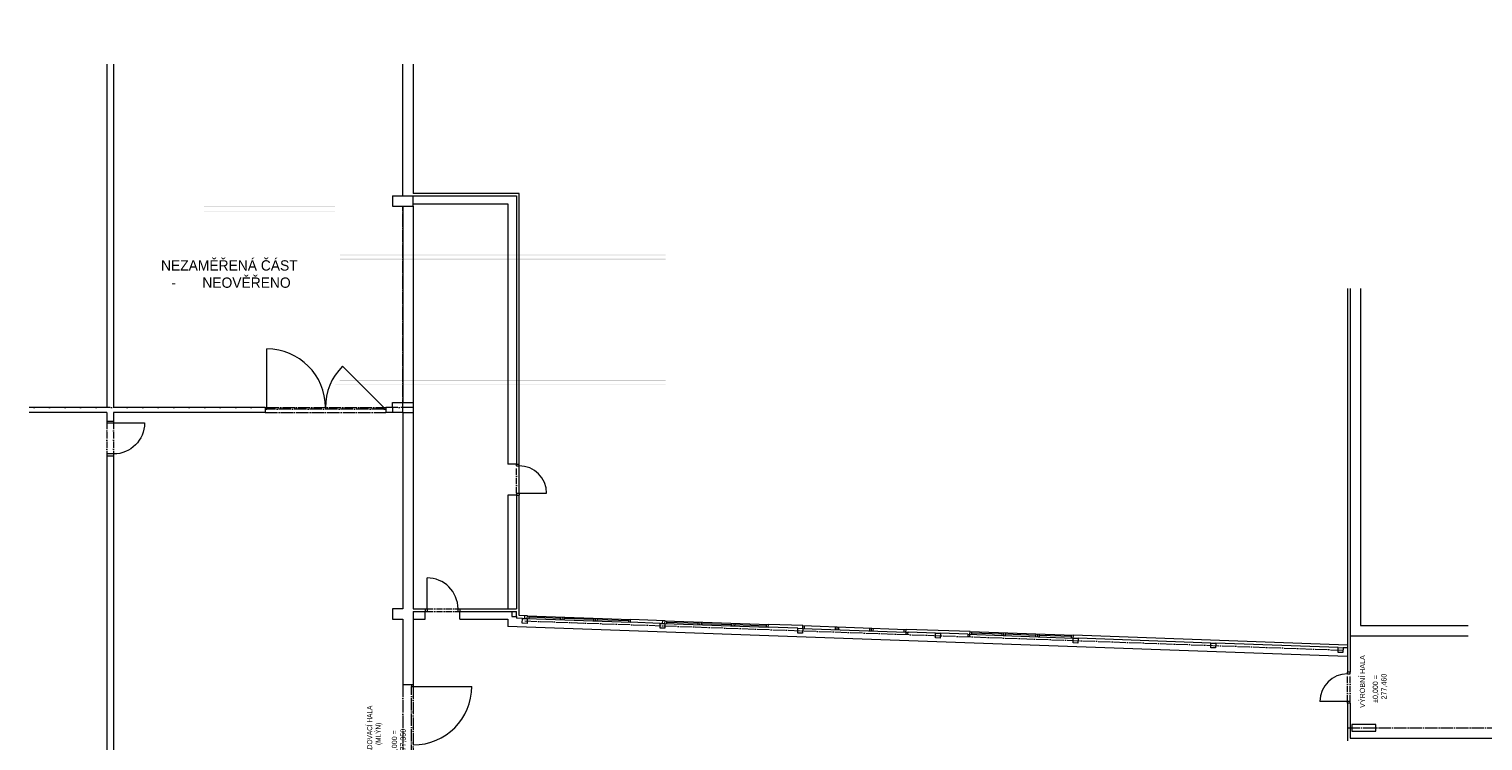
# Model space of a CAD drawing. Header units: millimetres. Extents: x -4829 to 407013, y -34854 to 354532.
# Tile 73 of 75: x -4829 to 37377, y -3710 to 16969. Entities that reach past the tile are written whole.
import ezdxf

# ---------------------------------------------------------------- set-up
doc = ezdxf.new("R2010")
doc.units = ezdxf.units.MM
doc.header["$LTSCALE"] = 15
doc.linetypes.add('ACAD_ISO04W100', pattern=[30, 24, -3, 0, -3])
doc.linetypes.add('ACAD_ISO10W100', pattern=[18, 12, -3, 0, -3])
doc.layers.add('tlusta', color=7, linetype='Continuous', lineweight=15)
doc.layers.add('ZDIVO Příčky.ZDIVO_Pero_č.__177', color=7, linetype='Continuous', lineweight=13)
doc.styles.add('laplan N', font='txt')
pattern_1 = [(0, (0, 0), (0, 37.5), [0, -37.5])]

# ---------------------------------------------------------------- blocks, each defined once
blk = doc.blocks.new('A$C9cf57bbc')
at = {"layer": 'tlusta', "linetype": 'ByBlock'}
for p, q in [((0, 1100), (50, 1100)), ((0, 900), (50, 900)), ((50, 1100), (50, 900)), ((50, 900), (50, 0)), ((950, 900), (950, 1100)), ((950, 1100), (1000, 1100)), ((950, 900), (1000, 900))]:
    blk.add_line(p, q, dxfattribs=at)
at = {"layer": 'tlusta', "linetype": 'ACAD_ISO10W100'}
for p, q in [((50, 1100), (950, 1100)), ((50, 900), (950, 900))]:
    blk.add_line(p, q, dxfattribs=at)
at = {"layer": 'tlusta', "linetype": 'ByBlock'}
blk.add_arc((50, 900), 900, 270, 0, dxfattribs=at)
blk = doc.blocks.new('A$C580b18a6')
at = {"lineweight": 5}
for p, q in [((-36498, 19275), (-36498, 9306)), ((-36298, 19275), (-36298, 9306)), ((-27898, 15456), (-27898, 19275)), ((-27598, 19275), (-27598, 15526)), ((-28198, 15456), (-27898, 15456)), ((-27898, 15456), (-27598, 15456)), ((-24528, 15526), (-27598, 15526)), ((-27598, 15456), (-24598, 15456)), ((-27598, 15156), (-27598, 15456)), ((-27598, 15219), (-24848, 15219)), ((-24848, 15219), (-24848, 7663)), ((-24598, 15456), (-24598, 7663)), ((-24528, 7663), (-24528, 15526)), ((-27898, 15156), (-27898, 9456)), ((-27898, 15156), (-27598, 15156)), ((-27598, 15156), (-27598, 9756)), ((-475, 12767), (-475, 2404)), ((-395, 12767), (-395, 2970)), ((-95, 12767), (-95, 2970)), ((-31848, 9256), (-31848, 11006)), ((-28448, 9306), (-29650, 10508)), ((-27598, 9756), (-27598, 3456)), ((-36498, 9306), (-38752, 9306)), ((-31898, 9306), (-36298, 9306)), ((-31898, 9306), (-31898, 9156)), ((-31898, 9306), (-31848, 9306)), ((-28448, 9306), (-28398, 9306)), ((-28448, 9306), (-28448, 9256)), ((-28398, 9306), (-28398, 9156)), ((-28198, 9306), (-28398, 9306)), ((-28198, 9456), (-27898, 9456)), ((-28198, 9306), (-28198, 9456)), ((-27898, 9456), (-27598, 9456)), ((-36498, 9156), (-38752, 9156)), ((-36498, 9156), (-36498, 8906)), ((-36498, 8906), (-36298, 8906)), ((-36298, 9156), (-36298, 8906)), ((-31898, 9156), (-36298, 9156)), ((-31898, 9256), (-31848, 9256)), ((-28448, 9256), (-28398, 9256)), ((-27898, 9156), (-28398, 9156)), ((-27898, 9156), (-27898, 3456)), ((-27898, 9156), (-27598, 9156)), ((-36498, 7906), (-36498, -6276)), ((-36498, 7906), (-36298, 7906)), ((-36298, 7906), (-36298, -6276)), ((-24598, 7663), (-24848, 7663)), ((-24598, 7663), (-24528, 7663)), ((-24848, 6763), (-24848, 3456)), ((-24598, 6763), (-24848, 6763)), ((-24598, 6763), (-24598, 3456)), ((-24598, 6763), (-24528, 6763)), ((-24528, 3263), (-24528, 6763)), ((-27598, 3456), (-27248, 3456)), ((-27248, 3456), (-27248, 3376)), ((-26248, 3456), (-24598, 3456)), ((-26248, 3456), (-26248, 3376)), ((-27898, 3156), (-27898, 1256)), ((-27598, 3376), (-27598, 1256)), ((-27598, 3376), (-27248, 3376)), ((-27598, 3156), (-27248, 3156)), ((-27248, 3156), (-27248, 3376)), ((-26248, 3376), (-24738, 3376)), ((-26248, 3156), (-26248, 3376)), ((-26248, 3156), (-24848, 3156)), ((-24848, 3156), (-24848, 2944)), ((-24738, 3376), (-24598, 3376)), ((-24598, 3236), (-24598, 3376)), ((-24598, 3236), (-24598, 3185)), ((-24428, 3179), (-24288, 3174)), ((-24288, 3174), (-24285, 3254)), ((-24288, 3174), (-21290, 3067)), ((-24285, 3254), (-21287, 3147)), ((-24238, 3172), (-24235, 3252)), ((-23320, 3180), (-24236, 3212)), ((-23322, 3140), (-23319, 3220)), ((-23272, 3138), (-23269, 3218)), ((-23222, 3136), (-23219, 3216)), ((-22354, 3145), (-23220, 3176)), ((-22356, 3105), (-22353, 3185)), ((-22306, 3103), (-22303, 3183)), ((-22256, 3102), (-22253, 3182)), ((-21338, 3109), (-22254, 3142)), ((-21339, 3069), (-21337, 3149)), ((-21290, 3067), (-21287, 3147)), ((-20430, 3036), (-20290, 3031)), ((-20290, 3031), (-20287, 3111)), ((-20290, 3031), (-17292, 2924)), ((-20287, 3111), (-17289, 3004)), ((-20240, 3030), (-20237, 3110)), ((-20239, 3070), (-19323, 3037)), ((-19324, 2997), (-19321, 3077)), ((-19274, 2995), (-19271, 3075)), ((-19224, 2993), (-19221, 3073)), ((-19223, 3033), (-18357, 3002)), ((-18358, 2962), (-18355, 3042)), ((-18308, 2961), (-18305, 3041)), ((-18258, 2959), (-18255, 3039)), ((-18258, 2959), (-18255, 3039)), ((-18257, 2999), (-17341, 2966)), ((-17342, 2926), (-17339, 3006)), ((-17292, 2924), (-17289, 3004)), ((-16293, 2889), (-16290, 2969)), ((-16290, 2969), (-13292, 2861)), ((-16243, 2887), (-16240, 2967)), ((-395, 2970), (-395, 2670)), ((-95, 2970), (3024, 2970)), ((-16433, 2894), (-16293, 2889)), ((-16293, 2889), (-13295, 2781)), ((-15343, 2855), (-15340, 2935)), ((-15293, 2853), (-15290, 2933)), ((-15243, 2851), (-15241, 2931)), ((-14344, 2819), (-14341, 2899)), ((-14294, 2817), (-14291, 2897)), ((-14244, 2815), (-14241, 2895)), ((-13345, 2783), (-13342, 2863)), ((-13295, 2781), (-13292, 2861)), ((-13295, 2781), (-13235, 2779)), ((-12435, 2751), (-12295, 2746)), ((-11496, 2717), (-11436, 2715)), ((-11486, 2717), (-8438, 2608)), ((-11436, 2715), (-11433, 2795)), ((-11433, 2795), (-8435, 2688)), ((-11386, 2713), (-11383, 2793)), ((-10502, 2722), (-11384, 2753)), ((-10503, 2682), (-10500, 2762)), ((-10453, 2680), (-10450, 2760)), ((-10403, 2678), (-10400, 2758)), ((-9519, 2687), (-10402, 2718)), ((-9520, 2647), (-9517, 2727)), ((-9470, 2645), (-9468, 2725)), ((-9420, 2643), (-9418, 2723)), ((-8486, 2650), (-9419, 2683)), ((-8488, 2610), (-8485, 2690)), ((-8438, 2608), (-8435, 2688)), ((-8438, 2608), (-8298, 2603)), ((-395, 2670), (-395, 1620)), ((-395, 2670), (3024, 2670)), ((-4441, 2465), (-4301, 2460)), ((-743, 2333), (-603, 2328)), ((-475, 2404), (-475, 2323)), ((-475, 2323), (-475, 1620)), ((-395, 1620), (-475, 1620)), ((-27898, 1256), (-27598, 1256)), ((-27648, 1256), (-27648, 1206)), ((-27648, 1206), (-25898, 1206)), ((-27598, 1256), (-27598, 1206)), ((-475, 720), (-475, -380)), ((-395, 720), (-475, 720)), ((-395, 720), (-395, -300)), ((-395, -300), (9199, -300))]:
    blk.add_line(p, q, dxfattribs=at)
at = {"linetype": 'ACAD_ISO04W100', "lineweight": 5}
for p, q in [((-27898, 9156), (-27898, 15156)), ((-31898, 9306), (-38752, 9306)), ((-31848, 9306), (-28448, 9306)), ((-27598, 9306), (-28398, 9306)), ((-31898, 9156), (-28398, 9156)), ((-28448, 9256), (-31848, 9256)), ((-24360, 3107), (-605, 2258)), ((-24358, 3177), (-24355, 3257)), ((-20360, 3034), (-20357, 3114)), ((-27898, 1256), (-27898, -2244)), ((-27648, -2194), (-27648, 1206)), ((-27598, 1206), (-27598, -2194)), ((-475, 0), (24175, 0))]:
    blk.add_line(p, q, dxfattribs=at)
at = {"linetype": 'ByBlock', "lineweight": 5}
for p, q in [((-24598, 7613), (-24598, 7663)), ((-24598, 7613), (-24528, 7613)), ((-24528, 7613), (-24528, 7663)), ((-24528, 6813), (-24528, 7613)), ((-24598, 6813), (-24528, 6813)), ((-24598, 6813), (-24598, 6763)), ((-24528, 6813), (-24528, 6763)), ((-24528, 6813), (-23728, 6813)), ((-27198, 3456), (-27198, 4356)), ((-27248, 3456), (-27198, 3456)), ((-27198, 3456), (-27198, 3376)), ((-26298, 3376), (-26298, 3456)), ((-26298, 3456), (-26248, 3456)), ((-27248, 3376), (-27198, 3376)), ((-26298, 3376), (-26248, 3376)), ((-475, 1570), (-475, 1620)), ((-475, 1570), (-395, 1570)), ((-395, 1570), (-395, 1620)), ((-475, 770), (-1275, 770)), ((-395, 770), (-475, 770)), ((-475, 720), (-475, 770)), ((-395, 720), (-395, 770))]:
    blk.add_line(p, q, dxfattribs=at)
at = {"linetype": 'ACAD_ISO10W100', "lineweight": 5}
for p, q in [((-24598, 6813), (-24598, 7613)), ((-27198, 3456), (-26298, 3456)), ((-27198, 3376), (-26298, 3376)), ((-475, 770), (-475, 1570)), ((-395, 770), (-395, 1570))]:
    blk.add_line(p, q, dxfattribs=at)
at = {"lineweight": 5}
for points in [[(-28198, 15456), (-28198, 15156), (-27898, 15156)], [(-28198, 9306), (-28198, 9156)], [(-27898, 3456), (-28198, 3456), (-28198, 3156), (-27898, 3156)], [(-24738, 3376), (-24738, 3236), (-24598, 3236)], [(-24428, 3179), (-24598, 3185)], [(-24285, 3254), (-24528, 3263)], [(-24288, 3174), (-24293, 3034), (-24433, 3039), (-24428, 3179)], [(-20430, 3036), (-21290, 3067)], [(-20287, 3111), (-21287, 3147)], [(-20290, 3031), (-20295, 2892), (-20435, 2897), (-20430, 3036)], [(-16290, 2969), (-17289, 3004)], [(-484, 2074), (-24848, 2944)], [(-16433, 2894), (-17292, 2924)], [(-16293, 2889), (-16298, 2749), (-16438, 2754), (-16433, 2894)], [(-13295, 2781), (-13297, 2722), (-13237, 2719), (-13235, 2779)], [(-11433, 2795), (-13292, 2861)], [(-12435, 2751), (-13235, 2779)], [(-12295, 2746), (-12300, 2606), (-12440, 2611), (-12435, 2751)], [(-11496, 2717), (-12295, 2746)], [(-11496, 2717), (-11498, 2657), (-11438, 2655), (-11436, 2715)], [(-8298, 2603), (-8303, 2463), (-8443, 2468), (-8438, 2608)], [(-475, 2404), (-8435, 2688)], [(-4441, 2465), (-8298, 2603)], [(-4301, 2460), (-4306, 2320), (-4446, 2325), (-4441, 2465)], [(-743, 2333), (-4301, 2460)], [(-603, 2328), (-608, 2188), (-748, 2193), (-743, 2333)], [(-475, 2323), (-603, 2328)]]:
    blk.add_lwpolyline(points, dxfattribs=at)
blk.add_lwpolyline([(-350, -100), (350, -100), (350, 100), (-350, 100)], close=True, dxfattribs=at)
for centre, start, end in [((-31848, 9306), 0, 90), ((-28448, 9306), 135, 180), ((-27598, 1206), 270, 0)]:
    blk.add_arc(centre, 1700, start, end, dxfattribs=at)
at = {"linetype": 'ByBlock', "lineweight": 5}
for centre, radius, start, end in [((-24528, 6813), 800, 0, 90), ((-27198, 3456), 900, 0, 90), ((-475, 770), 800, 90, 180)]:
    blk.add_arc(centre, radius, start, end, dxfattribs=at)
at = {"lineweight": 5, "xscale": -1, "rotation": 90}
blk.add_blockref('A$C9cf57bbc', (-35398, 8906), dxfattribs=at)
at = {"lineweight": 5, "char_height": 150, "attachment_point": 1, "rotation": 90, "style": 'laplan N'}
for s, width, insert in [('\\pi1737.19343;SKLADOVACÍ HALA\\P\\pi2401.47915;(MLÝN)', 5545.82, (-28941, -3014)), ('\\pi1737.19343;SKLADOVACÍ HALA\\P\\pi2401.47915;(MLÝN)', 5545.82, (-28887, -20240)), ('\\pi348.59371;±0,000 = \\P\\pi452.16514;277,460', 1790.04, (257, 374)), ('\\pi348.59371;±0,000 = \\P\\pi452.16514;277,350', 1790.04, (-28220, -1227)), ('VÝROBNÍ HALA', 5545.82, (-118, 580))]:
    blk.add_mtext_dynamic_manual_height_columns(s, width=width, gutter_width=500, heights=[0], dxfattribs=dict(at, insert=insert))
at = {"lineweight": 5, "insert": (-34921, 13583), "char_height": 300, "attachment_point": 1, "style": 'laplan N'}
blk.add_mtext_dynamic_manual_height_columns('NEZAMĚŘENÁ ČÁST\\P\\pi-900,l1200,t1200;-^INEOVĚŘENO', width=5545.82, gutter_width=500, heights=[0], dxfattribs=at)

msp = doc.modelspace()

# ---------------------------------------------------------------- block references
at = {"ltscale": 2}
msp.add_blockref('A$C580b18a6', (33922, -3330), dxfattribs=at)

# ---------------------------------------------------------------- next in the draw order: hatches: boundary and pattern name
at = {"layer": 'ZDIVO Příčky.ZDIVO_Pero_č.__177', "linetype": 'Continuous', "lineweight": 13}
h = msp.add_hatch(dxfattribs=at)
h.set_pattern_fill('SÁDRA_0009', style=0, pattern_type=2)
h.set_pattern_definition(pattern_1)
h.paths.add_polyline_path([(-1200, 11813), (-250, 11813), (-250, 11825), (-1200, 11825)])
h = msp.add_hatch(dxfattribs=at)
h.set_pattern_fill('SÁDRA_0009', style=0, pattern_type=2)
h.set_pattern_definition(pattern_1)
h.paths.add_polyline_path([(4050, 11825), (250, 11825), (250, 11813), (4050, 11813)])
h = msp.add_hatch(dxfattribs=at)
h.set_pattern_fill('SÁDRA_0009', style=0, pattern_type=2)
h.set_pattern_definition(pattern_1)
h.paths.add_polyline_path([(-1200, 11675), (-250, 11675), (-250, 11687), (-1200, 11687)])
h = msp.add_hatch(dxfattribs=at)
h.set_pattern_fill('SÁDRA_0009', style=0, pattern_type=2)
h.set_pattern_definition(pattern_1)
h.paths.add_polyline_path([(4050, 11687), (250, 11687), (250, 11675), (4050, 11675)])
h = msp.add_hatch(dxfattribs=at)
h.set_pattern_fill('SÁDRA_0009', style=0, pattern_type=2)
h.set_pattern_definition(pattern_1)
h.paths.add_polyline_path([(4200, 10400), (13650, 10400), (13650, 10413), (4200, 10413)])
h = msp.add_hatch(dxfattribs=at)
h.set_pattern_fill('SÁDRA_0009', style=0, pattern_type=2)
h.set_pattern_definition(pattern_1)
h.paths.add_polyline_path([(4200, 10287), (13650, 10287), (13650, 10300), (4200, 10300)])
h = msp.add_hatch(dxfattribs=at)
h.set_pattern_fill('SÁDRA_0009', style=0, pattern_type=2)
h.set_pattern_definition(pattern_1)
h.paths.add_polyline_path([(4200, 10275), (13650, 10275), (13650, 10287), (4200, 10287)])
h = msp.add_hatch(dxfattribs=at)
h.set_pattern_fill('SÁDRA_0009', style=0, pattern_type=2)
h.set_pattern_definition(pattern_1)
h.paths.add_polyline_path([(13650, 6763), (4188, 6763), (4175, 6750), (13650, 6750)])
h = msp.add_hatch(dxfattribs=at)
h.set_pattern_fill('SÁDRA_0009', style=0, pattern_type=2)
h.set_pattern_definition(pattern_1)
h.paths.add_polyline_path([(13650, 6775), (4200, 6775), (4188, 6763), (13650, 6763)])
h = msp.add_hatch(dxfattribs=at)
h.set_pattern_fill('SÁDRA_0009', style=0, pattern_type=2)
h.set_pattern_definition(pattern_1)
h.paths.add_polyline_path([(13650, 6637), (4062, 6637), (4050, 6625), (13650, 6625)])

doc.saveas('drawing.dxf')
